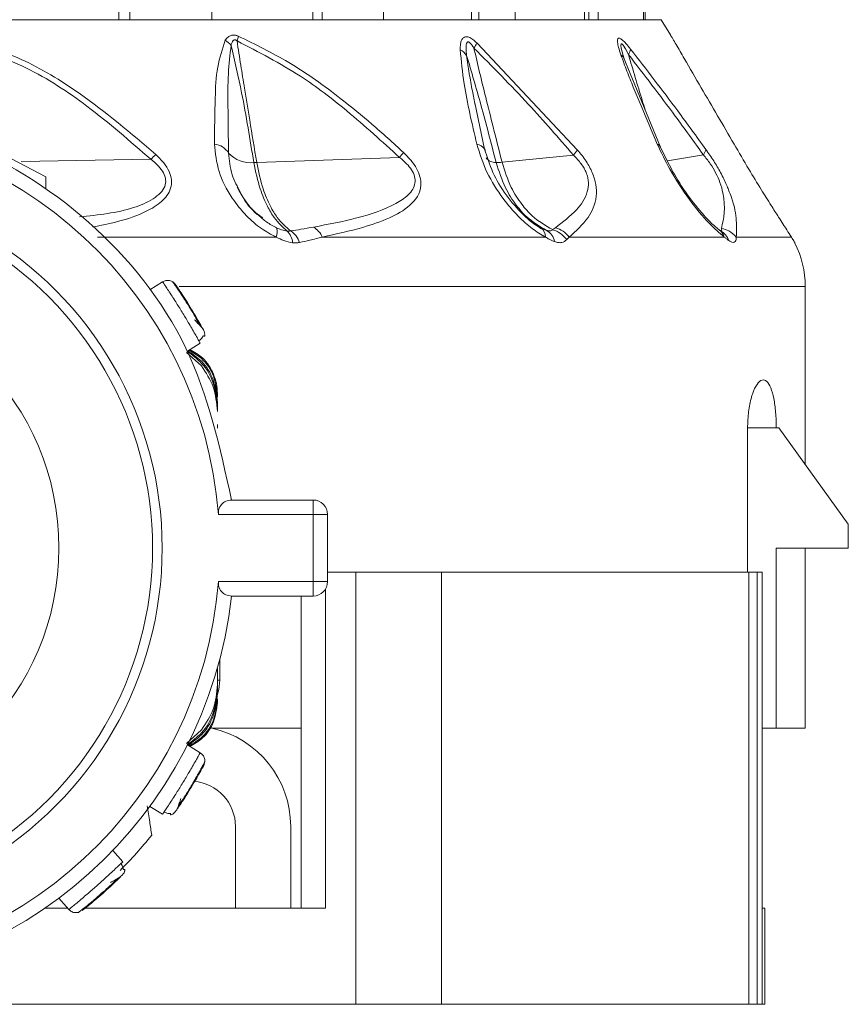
# Model space of a CAD drawing. Header units: millimetres. Extents: x -453 to 1924, y -67 to 428.
# Tile 2 of 72: x -421 to -404, y 153 to 173. Entities that reach past the tile are written whole.
import ezdxf

# ---------------------------------------------------------------- set-up
doc = ezdxf.new("R2010")
doc.units = ezdxf.units.MM

# ---------------------------------------------------------------- blocks, each defined once
blk = doc.blocks.new('Drawing View4')
at = {"color": 7, "linetype": 'Continuous', "lineweight": 18}
for p, q in [((27.608, -13.702), (27.606, -28.41)), ((27.831, -28.41), (27.829, -13.702)), ((31.648, -13.702), (31.646, -28.41)), ((31.839, -28.41), (31.838, -13.702)), ((34.955, -13.702), (34.954, -28.41)), ((35.102, -28.41), (35.101, -13.702)), ((37.306, -13.702), (37.305, -28.41)), ((37.398, -28.41), (37.397, -13.702)), ((38.538, -13.702), (38.538, -28.41)), ((38.57, -28.41), (38.57, -13.702)), ((29.557, -13.947), (29.542, -28.41)), ((33.139, -13.947), (33.119, -28.41)), ((35.889, -13.947), (35.864, -28.41)), ((37.617, -13.947), (37.589, -28.41)), ((20.907, -28.41), (38.907, -28.41)), ((39.097, -28.726), (38.907, -28.41)), ((35.067, -28.896), (37.163, -31.123)), ((38.892, -31.065), (38.11, -29.177)), ((35.226, -31.107), (35.02, -30.144)), ((24.282, -30.744), (26.082, -31.682)), ((25.568, -31.362), (28.27, -31.317)), ((30.477, -31.383), (33.452, -31.276)), ((35.588, -31.378), (37.076, -31.228)), ((39.035, -31.351), (39.784, -31.222)), ((26.082, -31.924), (26.082, -31.682)), ((36.391, -32.744), (36.253, -32.658)), ((36.444, -32.77), (36.434, -32.774)), ((40.189, -32.837), (40.129, -32.8)), ((30.884, -32.935), (27.158, -32.935)), ((36.492, -32.935), (31.844, -32.935)), ((40.219, -32.935), (36.987, -32.935)), ((41.617, -32.935), (40.469, -32.935)), ((41.691, -33.059), (41.683, -33.044)), ((28.516, -33.867), (28.248, -34.032)), ((28.726, -33.869), (28.725, -33.867)), ((41.907, -33.964), (28.86, -33.964)), ((41.907, -37.674), (41.907, -33.964)), ((29.032, -35.311), (29.3, -35.146)), ((29.324, -35.619), (29.016, -35.34)), ((29.657, -36.195), (29.657, -36.269)), ((29.657, -36.38), (29.657, -36.454)), ((29.657, -36.454), (29.657, -36.565)), ((29.657, -36.914), (29.657, -36.839)), ((40.706, -36.91), (40.706, -39.91)), ((40.706, -36.91), (41.303, -36.91)), ((41.353, -36.91), (41.303, -36.91)), ((42.803, -38.91), (41.353, -36.91)), ((29.952, -38.41), (31.652, -38.41)), ((31.652, -38.41), (31.652, -38.71)), ((29.679, -38.71), (31.652, -38.71)), ((31.652, -40.11), (31.652, -38.71)), ((31.652, -38.71), (31.952, -38.71)), ((31.952, -40.11), (31.952, -38.71)), ((42.803, -39.41), (42.803, -38.91)), ((42.803, -39.41), (41.303, -39.41)), ((41.303, -43.16), (41.303, -39.41)), ((41.907, -43.16), (41.907, -39.41)), ((32.542, -39.91), (31.952, -39.91)), ((32.542, -39.91), (32.542, -48.91)), ((34.325, -39.91), (32.542, -39.91)), ((34.325, -39.91), (34.325, -48.91)), ((40.733, -39.91), (34.325, -39.91)), ((40.733, -39.91), (40.733, -48.91)), ((40.901, -39.91), (40.733, -39.91)), ((40.901, -39.91), (40.901, -48.91)), ((41.008, -39.91), (40.901, -39.91)), ((41.008, -39.91), (41.008, -46.91)), ((31.652, -40.11), (29.679, -40.11)), ((31.652, -40.11), (31.652, -40.41)), ((31.952, -40.11), (31.652, -40.11)), ((31.912, -40.26), (31.912, -46.91)), ((31.652, -40.41), (29.952, -40.41)), ((31.406, -40.41), (31.406, -46.91)), ((29.707, -42.16), (29.707, -41.727)), ((29.657, -42.255), (29.657, -41.909)), ((29.657, -41.909), (29.657, -42.365)), ((29.657, -42.16), (29.707, -42.16)), ((29.657, -42.439), (29.657, -42.365)), ((29.657, -42.624), (29.657, -42.55)), ((29.016, -43.479), (29.329, -43.194)), ((29.533, -43.16), (31.406, -43.16)), ((41.008, -43.16), (41.303, -43.16)), ((41.303, -43.16), (41.907, -43.16)), ((29.3, -43.673), (29.032, -43.509)), ((29.394, -43.861), (29.395, -43.859)), ((28.248, -44.788), (28.516, -44.952)), ((30.035, -45.21), (30.035, -46.91)), ((31.185, -46.91), (31.185, -45.21)), ((27.687, -45.941), (27.478, -45.705)), ((26.355, -46.699), (26.563, -46.935)), ((26.061, -46.91), (26.541, -46.91)), ((26.899, -46.91), (31.898, -46.91)), ((31.898, -46.91), (31.912, -46.91)), ((41.008, -46.91), (41.008, -48.91)), ((41.064, -46.91), (41.008, -46.91)), ((41.064, -46.91), (41.064, -48.91)), ((22.488, -48.91), (32.542, -48.91)), ((34.325, -48.91), (32.542, -48.91)), ((40.733, -48.91), (34.325, -48.91)), ((40.901, -48.91), (40.733, -48.91)), ((41.008, -48.91), (40.901, -48.91)), ((41.064, -48.91), (41.008, -48.91))]:
    blk.add_line(p, q, dxfattribs=at)
at = {"color": 7, "linetype": 'Continuous', "lineweight": 18, "flags": 128}
for points in [[(38.136, -29.232), (38.073, -29.006), (38.064, -28.948), (38.069, -28.912), (38.075, -28.909), (38.084, -28.913), (38.096, -28.923), (38.11, -28.939), (38.158, -29.015), (38.222, -29.132), (38.222, -29.132)], [(35.227, -31.108), (35.235, -31.126), (35.238, -31.136)], [(29.654, -42.481), (29.688, -42.355), (29.707, -42.16)]]:
    blk.add_lwpolyline(points, dxfattribs=at)
at = {"color": 7, "linetype": 'Continuous', "lineweight": 18}
blk.add_circle((20.907, -39.41), 5.45, dxfattribs=at)
for centre, radius, start, end in [((29.411, -29.424), 0.716, 42.1041, 54.997), ((28.901, -28.501), 1.218, 343.2269, 348.1023), ((34.339, -28.525), 0.817, 324.312, 332.9367), ((34.54, -29.373), 0.381, 35.3627, 62.4573), ((37.996, -28.975), 0.276, 325.3525, 350.0463), ((37.964, -29.293), 0.183, 9.6755, 56.8985), ((20.907, -39.41), 8.8, 4.5625, 175.4375), ((29.545, -31.406), 0.41, 32.3293, 82.7621), ((35.019, -31.243), 0.248, 33.0284, 79.616), ((36.374, -30.556), 0.972, 316.2502, 324.2975), ((38.788, -31.104), 0.111, 21.7224, 71.6903), ((39.596, -31.063), 0.246, 319.7706, 348.2769), ((30.066, -33.123), 2.547, 131.5813, 134.8588), ((30.349, -30.766), 0.622, 222.5894, 276.1157), ((30.97, -29.095), 3.304, 318.6958, 320.9747), ((35.45, -31.136), 0.247, 217.6379, 273.5303), ((30.613, -32.828), 0.292, 338.5722, 16.7228), ((31.413, -33.13), 0.473, 24.4313, 58.458), ((36.289, -32.92), 0.203, 355.746, 60.047), ((36.355, -33.084), 0.33, 9.2768, 60.3932), ((36.481, -33.318), 0.56, 35.462, 73.3226), ((36.543, -33.279), 0.562, 37.8002, 73.6245), ((20.907, -39.41), 7.6, 240, 60), ((20.907, -39.41), 7.4, 240, 60), ((30.833, -33.086), 0.392, 4.5888, 44.8043), ((30.922, -33.205), 0.476, 19.1614, 56.6876), ((39.936, -33.026), 0.298, 17.8912, 49.3711), ((39.965, -33.137), 0.373, 19.884, 63.1716), ((39.907, -33.964), 2, 0, 26.8824), ((31.652, -38.71), 0.3, 0, 90), ((20.907, -39.41), 8.8, 184.5625, 355.4375), ((31.652, -40.11), 0.3, 270, 0), ((20.907, -39.41), 9.1, 186.309, 353.691), ((29.085, -45.21), 2.1, 0, 77.4721), ((29.085, -45.21), 0.95, 0, 85.3102), ((20.907, -39.41), 9.5, 315.0528, 320.9984)]:
    blk.add_arc(centre, radius, start, end, dxfattribs=at)
for points, knots in [([(24.095, -28.83), (24.634, -29), (25.651, -29.322), (27.03, -30.235), (27.836, -30.939), (28.27, -31.317)], [0, 0, 0, 0, 0.342559, 0.646235, 1, 1, 1, 1]), ([(24.114, -28.73), (24.609, -28.878), (25.551, -29.159), (26.985, -30.033), (27.856, -30.775), (28.376, -31.217)], [0, 0, 0, 0, 0.308412, 0.587789, 1, 1, 1, 1]), ([(29.596, -30.999), (29.6, -30.681), (29.606, -30.143), (29.635, -29.4), (29.761, -29.021), (29.822, -28.838)], [0, 0, 0, 0, 0.427707, 0.722359, 1, 1, 1, 1]), ([(29.822, -28.838), (29.839, -28.814), (29.871, -28.772), (29.929, -28.739), (29.983, -28.728), (30.035, -28.731), (30.073, -28.744), (30.093, -28.752)], [0, 0, 0, 0, 0.303841, 0.543349, 0.671179, 0.821746, 1, 1, 1, 1]), ([(29.943, -28.944), (29.948, -28.923), (29.957, -28.887), (29.979, -28.85), (30, -28.834), (30.016, -28.83), (30.033, -28.832), (30.051, -28.839), (30.062, -28.848), (30.068, -28.852)], [0, 0, 0, 0, 0.336697, 0.565233, 0.658713, 0.752306, 0.821694, 0.902667, 1, 1, 1, 1]), ([(30.068, -28.852), (30.093, -29.021), (30.143, -29.349), (30.233, -29.898), (30.343, -30.574), (30.428, -31.089), (30.477, -31.383)], [0, 0, 0, 0, 0.1994012, 0.3895888, 0.6507497, 1, 1, 1, 1]), ([(30.068, -28.852), (30.515, -29.083), (31.316, -29.495), (32.432, -30.347), (33.091, -30.948), (33.452, -31.276)], [0, 0, 0, 0, 0.364986, 0.653176, 1, 1, 1, 1]), ([(30.093, -28.752), (30.448, -28.925), (31.196, -29.289), (32.108, -29.949), (32.897, -30.59), (33.319, -30.976), (33.536, -31.175)], [0, 0, 0, 0, 0.283427, 0.598157, 0.79281, 1, 1, 1, 1]), ([(34.716, -29.035), (34.717, -28.994), (34.719, -28.921), (34.741, -28.836), (34.777, -28.784), (34.827, -28.76), (34.896, -28.77), (34.982, -28.82), (35.038, -28.87), (35.067, -28.896)], [0, 0, 0, 0, 0.202674, 0.363901, 0.493169, 0.594446, 0.716905, 0.852714, 1, 1, 1, 1]), ([(34.851, -29.152), (34.846, -29.107), (34.837, -29.03), (34.839, -28.938), (34.853, -28.886), (34.875, -28.872), (34.891, -28.873), (34.91, -28.882), (34.933, -28.903), (34.966, -28.943), (34.988, -28.978), (35.003, -29.001)], [0, 0, 0, 0, 0.274116, 0.463194, 0.592982, 0.653123, 0.685144, 0.720858, 0.783468, 0.856593, 1, 1, 1, 1]), ([(38.064, -29.14), (38.047, -29.087), (38.016, -28.993), (37.992, -28.878), (37.995, -28.805), (38.032, -28.788), (38.095, -28.828), (38.176, -28.911), (38.235, -28.983), (38.267, -29.023)], [0, 0, 0, 0, 0.195281, 0.351729, 0.494735, 0.605844, 0.71819, 0.84666, 1, 1, 1, 1]), ([(39.097, -28.726), (39.097, -28.726), (39.097, -28.727), (39.144, -28.806), (39.241, -28.972), (39.44, -29.313), (39.843, -30.003), (40.193, -30.605), (40.422, -30.999)], [0, 0, 0, 0, 0.01856, 0.08035, 0.139672, 0.271094, 0.523902, 1, 1, 1, 1]), ([(29.891, -31.187), (29.886, -30.86), (29.878, -30.311), (29.873, -29.557), (29.92, -29.14), (29.943, -28.944)], [0, 0, 0, 0, 0.4373839, 0.7346037, 1, 1, 1, 1]), ([(29.943, -28.944), (30.019, -29.274), (30.208, -30.088), (30.338, -30.9), (30.415, -31.384)], [0, 0, 0, 0, 0.404874, 1, 1, 1, 1]), ([(35.063, -30.999), (34.963, -30.575), (34.803, -29.901), (34.74, -29.269), (34.716, -29.035)], [0, 0, 0, 0, 0.629625, 1, 1, 1, 1]), ([(35.003, -29.001), (35.042, -29.171), (35.121, -29.511), (35.257, -30.058), (35.413, -30.681), (35.527, -31.133), (35.588, -31.378)], [0, 0, 0, 0, 0.2134593, 0.4293792, 0.6901911, 1, 1, 1, 1]), ([(35.003, -29.001), (35.387, -29.387), (36.1, -30.103), (36.768, -30.873), (37.076, -31.228)], [0, 0, 0, 0, 0.53826, 1, 1, 1, 1]), ([(38.131, -29.218), (38.125, -29.198), (38.112, -29.159), (38.103, -29.125), (38.098, -29.108)], [0, 0, 0, 0, 0.5132869, 1, 1, 1, 1]), ([(38.131, -29.218), (38.125, -29.198), (38.112, -29.159), (38.103, -29.125), (38.098, -29.108)], [0, 0, 0, 0, 0.513285, 1, 1, 1, 1]), ([(38.267, -29.023), (38.596, -29.448), (39.127, -30.134), (39.641, -30.844), (39.837, -31.113)], [0, 0, 0, 0, 0.620107, 1, 1, 1, 1]), ([(34.851, -29.152), (34.952, -29.496), (35.171, -30.241), (35.362, -30.982), (35.465, -31.382)], [0, 0, 0, 0, 0.460533, 1, 1, 1, 1]), ([(35.03, -30.191), (35.01, -30.092), (34.966, -29.872), (34.902, -29.524), (34.868, -29.278), (34.851, -29.152)], [0, 0, 0, 0, 0.287712, 0.634105, 1, 1, 1, 1]), ([(38.823, -30.999), (38.709, -30.733), (38.538, -30.336), (38.33, -29.832), (38.186, -29.475), (38.106, -29.254), (38.064, -29.14)], [0, 0, 0, 0, 0.420929, 0.628617, 0.808166, 1, 1, 1, 1]), ([(38.222, -29.132), (38.549, -29.557), (39.077, -30.244), (39.589, -30.953), (39.784, -31.222)], [0, 0, 0, 0, 0.619883, 1, 1, 1, 1]), ([(38.222, -29.132), (38.269, -29.293), (38.363, -29.612), (38.481, -29.997), (38.55, -30.222), (38.57, -30.287)], [0, 0, 0, 0, 0.416733, 0.829511, 1, 1, 1, 1]), ([(30.884, -32.935), (30.78, -32.88), (30.555, -32.762), (30.237, -32.481), (29.916, -32.085), (29.654, -31.567), (29.616, -31.19), (29.596, -30.999)], [0, 0, 0, 0, 0.137707, 0.297654, 0.485766, 0.740451, 1, 1, 1, 1]), ([(36.492, -32.935), (36.401, -32.881), (36.206, -32.764), (35.902, -32.488), (35.569, -32.099), (35.244, -31.58), (35.125, -31.198), (35.063, -30.999)], [0, 0, 0, 0, 0.136663, 0.294577, 0.479617, 0.72985, 1, 1, 1, 1]), ([(36.452, -32.788), (36.381, -32.744), (36.238, -32.657), (35.965, -32.417), (35.662, -32.064), (35.376, -31.589), (35.276, -31.267), (35.226, -31.106)], [0, 0, 0, 0, 0.121266, 0.245154, 0.495302, 0.747134, 1, 1, 1, 1]), ([(37.163, -31.123), (37.225, -31.2), (37.346, -31.348), (37.483, -31.604), (37.557, -31.861), (37.559, -32.206), (37.382, -32.582), (37.129, -32.808), (36.987, -32.935)], [0, 0, 0, 0, 0.0942, 0.182499, 0.278775, 0.389657, 0.657979, 1, 1, 1, 1]), ([(40.219, -32.935), (40.115, -32.846), (39.88, -32.647), (39.472, -32.143), (39.09, -31.563), (38.906, -31.174), (38.823, -30.999)], [0, 0, 0, 0, 0.2091723, 0.4692564, 0.7606952, 1, 1, 1, 1]), ([(40.148, -32.816), (40.092, -32.77), (39.978, -32.678), (39.739, -32.428), (39.447, -32.061), (39.129, -31.567), (38.971, -31.232), (38.891, -31.064)], [0, 0, 0, 0, 0.122649, 0.246669, 0.495921, 0.746921, 1, 1, 1, 1]), ([(39.837, -31.113), (39.892, -31.191), (39.999, -31.345), (40.149, -31.602), (40.255, -31.811), (40.295, -31.919), (40.308, -31.954)], [0, 0, 0, 0, 0.283852, 0.558242, 0.860394, 1, 1, 1, 1]), ([(40.422, -30.999), (40.524, -31.173), (40.71, -31.49), (40.976, -31.926), (41.185, -32.261), (41.365, -32.544), (41.516, -32.777), (41.587, -32.887), (41.617, -32.935)], [0, 0, 0, 0, 0.237372, 0.431825, 0.589432, 0.718601, 0.877817, 1, 1, 1, 1]), ([(28.27, -31.317), (28.326, -31.362), (28.429, -31.446), (28.541, -31.593), (28.592, -31.744), (28.567, -31.893), (28.471, -32.028), (28.259, -32.187), (27.729, -32.416), (27.176, -32.474), (26.788, -32.515)], [0, 0, 0, 0, 0.074945, 0.137868, 0.196171, 0.254679, 0.322607, 0.404654, 0.581372, 1, 1, 1, 1]), ([(28.376, -31.217), (28.434, -31.274), (28.543, -31.381), (28.657, -31.564), (28.711, -31.749), (28.685, -31.981), (28.501, -32.217), (28.117, -32.445), (27.625, -32.617), (27.229, -32.693), (27.052, -32.726)], [0, 0, 0, 0, 0.079847, 0.151021, 0.21754, 0.287407, 0.422485, 0.572903, 0.809096, 1, 1, 1, 1]), ([(30.141, -32.011), (30.074, -31.887), (29.929, -31.618), (29.904, -31.338), (29.891, -31.187)], [0, 0, 0, 0, 0.460908, 1, 1, 1, 1]), ([(33.452, -31.276), (33.503, -31.318), (33.598, -31.396), (33.71, -31.534), (33.776, -31.679), (33.78, -31.82), (33.73, -31.948), (33.603, -32.1), (33.009, -32.477), (32.275, -32.613), (31.66, -32.727)], [0, 0, 0, 0, 0.051613, 0.09536, 0.137319, 0.180165, 0.228028, 0.285272, 0.402314, 1, 1, 1, 1]), ([(33.536, -31.175), (33.59, -31.229), (33.693, -31.331), (33.813, -31.505), (33.888, -31.684), (33.919, -31.994), (33.684, -32.305), (33.237, -32.553), (32.625, -32.767), (32.131, -32.873), (31.844, -32.935)], [0, 0, 0, 0, 0.054232, 0.103303, 0.150337, 0.200897, 0.369635, 0.542742, 0.734318, 1, 1, 1, 1]), ([(37.076, -31.228), (37.133, -31.287), (37.215, -31.372), (37.299, -31.501), (37.346, -31.597), (37.377, -31.696), (37.397, -31.837), (37.354, -32.098), (37.123, -32.418), (36.855, -32.623), (36.702, -32.74)], [0, 0, 0, 0, 0.088148, 0.127362, 0.165638, 0.20809, 0.253003, 0.357761, 0.633199, 1, 1, 1, 1]), ([(39.784, -31.222), (39.832, -31.283), (39.925, -31.398), (40.05, -31.605), (40.143, -31.819), (40.263, -32.291), (40.207, -32.545), (40.16, -32.756)], [0, 0, 0, 0, 0.097572, 0.186101, 0.286324, 0.407959, 1, 1, 1, 1]), ([(30.415, -31.384), (30.426, -31.384), (30.447, -31.384), (30.468, -31.384), (30.477, -31.383)], [0, 0, 0, 0, 0.559976, 1, 1, 1, 1]), ([(30.415, -31.384), (30.455, -31.573), (30.526, -31.908), (30.685, -32.279), (30.872, -32.596), (31.019, -32.728), (31.111, -32.81)], [0, 0, 0, 0, 0.294643, 0.521096, 0.701932, 1, 1, 1, 1]), ([(30.477, -31.383), (30.517, -31.572), (30.586, -31.906), (30.746, -32.277), (30.933, -32.593), (31.087, -32.725), (31.183, -32.807)], [0, 0, 0, 0, 0.294538, 0.521008, 0.701872, 1, 1, 1, 1]), ([(35.465, -31.382), (35.485, -31.383), (35.522, -31.384), (35.568, -31.38), (35.588, -31.378)], [0, 0, 0, 0, 0.559847, 1, 1, 1, 1]), ([(35.465, -31.382), (35.524, -31.565), (35.629, -31.891), (35.864, -32.258), (36.147, -32.58), (36.375, -32.713), (36.518, -32.797)], [0, 0, 0, 0, 0.287161, 0.511571, 0.692984, 1, 1, 1, 1]), ([(35.588, -31.378), (35.645, -31.558), (35.747, -31.878), (35.979, -32.24), (36.259, -32.559), (36.494, -32.695), (36.641, -32.781)], [0, 0, 0, 0, 0.28629, 0.510661, 0.69222, 1, 1, 1, 1]), ([(30.07, -31.897), (30.181, -32.093), (30.325, -32.348), (30.55, -32.499), (30.601, -32.533)], [0, 0, 0, 0, 0.771732, 1, 1, 1, 1]), ([(40.308, -31.954), (40.329, -32.006), (40.432, -32.266), (40.482, -32.59), (40.473, -32.824), (40.469, -32.935)], [0, 0, 0, 0, 0.118925, 0.586309, 1, 1, 1, 1]), ([(30.512, -32.481), (30.504, -32.475), (30.364, -32.361), (30.226, -32.199), (30.151, -32.033), (30.141, -32.011)], [0, 0, 0, 0, 0.045468, 0.878215, 1, 1, 1, 1]), ([(30.892, -32.744), (30.821, -32.706), (30.683, -32.632), (30.567, -32.53), (30.512, -32.481)], [0, 0, 0, 0, 0.517972, 1, 1, 1, 1]), ([(31.111, -32.81), (31.073, -32.803), (30.999, -32.791), (30.927, -32.759), (30.892, -32.744)], [0, 0, 0, 0, 0.523137, 1, 1, 1, 1]), ([(31.66, -32.727), (31.573, -32.743), (31.416, -32.771), (31.255, -32.796), (31.183, -32.807)], [0, 0, 0, 0, 0.554562, 1, 1, 1, 1]), ([(36.518, -32.797), (36.494, -32.789), (36.452, -32.775), (36.409, -32.753), (36.391, -32.744)], [0, 0, 0, 0, 0.574767, 1, 1, 1, 1]), ([(36.641, -32.781), (36.626, -32.793), (36.598, -32.814), (36.543, -32.802), (36.518, -32.797)], [0, 0, 0, 0, 0.541687, 1, 1, 1, 1]), ([(36.702, -32.74), (36.691, -32.748), (36.671, -32.761), (36.65, -32.775), (36.641, -32.781)], [0, 0, 0, 0, 0.557314, 1, 1, 1, 1]), ([(40.16, -32.756), (40.163, -32.766), (40.168, -32.787), (40.158, -32.802), (40.142, -32.801), (40.136, -32.8)], [0, 0, 0, 0, 0.381512, 0.751212, 1, 1, 1, 1]), ([(40.469, -32.935), (40.421, -32.887), (40.335, -32.803), (40.214, -32.77), (40.16, -32.756)], [0, 0, 0, 0, 0.559299, 1, 1, 1, 1]), ([(31.224, -33.055), (31.163, -33.043), (31.048, -33.02), (30.936, -32.962), (30.884, -32.935)], [0, 0, 0, 0, 0.530896, 1, 1, 1, 1]), ([(31.183, -32.807), (31.17, -32.809), (31.147, -32.813), (31.122, -32.811), (31.111, -32.81)], [0, 0, 0, 0, 0.560007, 1, 1, 1, 1]), ([(31.844, -32.935), (31.758, -32.957), (31.603, -32.997), (31.442, -33.033), (31.371, -33.049)], [0, 0, 0, 0, 0.555292, 1, 1, 1, 1]), ([(36.681, -33.031), (36.645, -33.016), (36.583, -32.991), (36.519, -32.951), (36.492, -32.935)], [0, 0, 0, 0, 0.579744, 1, 1, 1, 1]), ([(36.937, -32.993), (36.905, -33.016), (36.856, -33.053), (36.761, -33.054), (36.708, -33.039), (36.681, -33.031)], [0, 0, 0, 0, 0.4821932, 0.7402634, 1, 1, 1, 1]), ([(36.987, -32.935), (36.978, -32.946), (36.962, -32.965), (36.945, -32.984), (36.937, -32.993)], [0, 0, 0, 0, 0.558376, 1, 1, 1, 1]), ([(40.316, -33.01), (40.299, -32.997), (40.268, -32.976), (40.234, -32.947), (40.219, -32.935)], [0, 0, 0, 0, 0.55931, 1, 1, 1, 1]), ([(40.469, -32.935), (40.468, -32.961), (40.468, -33.015), (40.432, -33.048), (40.381, -33.048), (40.338, -33.023), (40.316, -33.01)], [0, 0, 0, 0, 0.273675, 0.544486, 0.766897, 1, 1, 1, 1]), ([(41.617, -32.935), (41.641, -32.973), (41.683, -33.042), (41.688, -33.054), (41.691, -33.059)], [0, 0, 0, 0, 0.54913, 1, 1, 1, 1]), ([(41.647, -32.984), (41.645, -32.979), (41.642, -32.973), (41.636, -32.965), (41.635, -32.964)], [0, 0, 0, 0, 0.902067, 1, 1, 1, 1]), ([(31.371, -33.049), (31.344, -33.053), (31.297, -33.061), (31.246, -33.057), (31.224, -33.055)], [0, 0, 0, 0, 0.560194, 1, 1, 1, 1]), ([(28.516, -33.867), (28.521, -33.874), (28.529, -33.885), (28.577, -33.958), (28.635, -34.046), (28.709, -34.159), (28.805, -34.309), (28.923, -34.498), (29.037, -34.688), (29.127, -34.842), (29.194, -34.958), (29.244, -35.046), (29.263, -35.08), (29.271, -35.093)], [0, 0, 0, 0, 0.123193, 0.19963, 0.285796, 0.371935, 0.448355, 0.571553, 0.694747, 0.771169, 0.857312, 0.943534, 1, 1, 1, 1]), ([(28.997, -34.27), (28.981, -34.245), (28.932, -34.168), (28.858, -34.057), (28.785, -33.951), (28.735, -33.881), (28.728, -33.872), (28.725, -33.867)], [0, 0, 0, 0, 0.108658, 0.332006, 0.554933, 0.777468, 1, 1, 1, 1]), ([(28.785, -33.923), (28.79, -33.93), (28.8, -33.944), (28.873, -34.052), (28.976, -34.207), (29.093, -34.393), (29.206, -34.583), (29.298, -34.744), (29.36, -34.859), (29.368, -34.874), (29.372, -34.881)], [0, 0, 0, 0, 0.123327, 0.248039, 0.373729, 0.500052, 0.626334, 0.751958, 0.876621, 1, 1, 1, 1]), ([(29.306, -34.788), (29.282, -34.747), (29.236, -34.663), (29.145, -34.508), (29.063, -34.372), (29.013, -34.296), (28.997, -34.27)], [0, 0, 0, 0, 0.283378, 0.567938, 0.853248, 1, 1, 1, 1]), ([(29.351, -34.842), (29.348, -34.837), (29.341, -34.828), (29.308, -34.79), (29.256, -34.734), (29.206, -34.682), (29.18, -34.656)], [0, 0, 0, 0, 0.227906, 0.471042, 0.728935, 1, 1, 1, 1]), ([(29.262, -35.102), (29.273, -35.095), (29.294, -35.082), (29.323, -35.055), (29.347, -35.023), (29.357, -34.998), (29.362, -34.986)], [0, 0, 0, 0, 0.232664, 0.479578, 0.736996, 1, 1, 1, 1]), ([(29.364, -34.999), (29.372, -35.001), (29.391, -35.007), (29.394, -34.989), (29.396, -34.979)], [0, 0, 0, 0, 0.4434447, 1, 1, 1, 1]), ([(29.372, -34.881), (29.383, -34.905), (29.398, -34.936), (29.393, -34.97), (29.392, -34.979)], [0, 0, 0, 0, 0.7445897, 1, 1, 1, 1]), ([(29.271, -35.093), (29.274, -35.099), (29.295, -35.137), (29.298, -35.142), (29.3, -35.146)], [0, 0, 0, 0, 0.139679, 1, 1, 1, 1]), ([(29.657, -36.454), (29.64, -36.293), (29.605, -35.972), (29.372, -35.564), (29.135, -35.394), (29.029, -35.318)], [0, 0, 0, 0, 0.356662, 0.712158, 1, 1, 1, 1]), ([(29.657, -36.38), (29.639, -36.221), (29.604, -35.908), (29.369, -35.522), (29.141, -35.371), (29.042, -35.304)], [0, 0, 0, 0, 0.369379, 0.724507, 1, 1, 1, 1]), ([(29.657, -36.269), (29.641, -36.12), (29.609, -35.823), (29.374, -35.471), (29.156, -35.343), (29.066, -35.29)], [0, 0, 0, 0, 0.370547, 0.740637, 1, 1, 1, 1]), ([(29.086, -35.277), (29.18, -35.331), (29.39, -35.452), (29.56, -35.725), (29.645, -35.986), (29.653, -36.125), (29.657, -36.195)], [0, 0, 0, 0, 0.281088, 0.63342, 0.815104, 1, 1, 1, 1]), ([(29.657, -36.565), (29.641, -36.389), (29.611, -36.046), (29.418, -35.759), (29.324, -35.619)], [0, 0, 0, 0, 0.510429, 1, 1, 1, 1]), ([(41.303, -36.91), (41.301, -36.8), (41.295, -36.58), (41.254, -36.287), (41.191, -36.06), (41.106, -35.923), (41.006, -35.894), (40.899, -35.984), (40.803, -36.188), (40.733, -36.478), (40.708, -36.736), (40.706, -36.879), (40.706, -36.91)], [0, 0, 0, 0, 0.102692, 0.205345, 0.309125, 0.415784, 0.526123, 0.639705, 0.754182, 0.86573, 0.971495, 1, 1, 1, 1]), ([(29.679, -38.71), (29.679, -38.691), (29.678, -38.653), (29.689, -38.598), (29.711, -38.547), (29.754, -38.484), (29.835, -38.423), (29.911, -38.414), (29.952, -38.41)], [0, 0, 0, 0, 0.099778, 0.201327, 0.310031, 0.425806, 0.688171, 1, 1, 1, 1]), ([(29.952, -40.41), (29.911, -40.405), (29.835, -40.396), (29.754, -40.335), (29.71, -40.272), (29.689, -40.22), (29.678, -40.165), (29.679, -40.128), (29.679, -40.11)], [0, 0, 0, 0, 0.312144, 0.57468, 0.692214, 0.802718, 0.902281, 1, 1, 1, 1]), ([(29.029, -43.501), (29.135, -43.425), (29.372, -43.255), (29.605, -42.847), (29.64, -42.526), (29.657, -42.365)], [0, 0, 0, 0, 0.287855, 0.643345, 1, 1, 1, 1]), ([(29.329, -43.194), (29.422, -43.055), (29.611, -42.77), (29.642, -42.429), (29.657, -42.255)], [0, 0, 0, 0, 0.489706, 1, 1, 1, 1]), ([(29.042, -43.515), (29.141, -43.449), (29.369, -43.297), (29.604, -42.911), (29.639, -42.599), (29.657, -42.439)], [0, 0, 0, 0, 0.27551, 0.63061, 1, 1, 1, 1]), ([(29.066, -43.53), (29.156, -43.477), (29.374, -43.348), (29.61, -42.997), (29.641, -42.699), (29.657, -42.55)], [0, 0, 0, 0, 0.25938, 0.62929, 1, 1, 1, 1]), ([(29.657, -42.624), (29.64, -42.763), (29.608, -43.034), (29.388, -43.367), (29.179, -43.488), (29.086, -43.542)], [0, 0, 0, 0, 0.365361, 0.718401, 1, 1, 1, 1]), ([(29.3, -43.673), (29.296, -43.68), (29.29, -43.692), (29.247, -43.768), (29.195, -43.86), (29.127, -43.978), (29.037, -44.131), (28.923, -44.322), (28.805, -44.51), (28.709, -44.66), (28.636, -44.773), (28.58, -44.857), (28.559, -44.889), (28.55, -44.902)], [0, 0, 0, 0, 0.123193, 0.19963, 0.285796, 0.371935, 0.448355, 0.571553, 0.694747, 0.771169, 0.857312, 0.943534, 1, 1, 1, 1]), ([(29.159, -44.284), (29.174, -44.259), (29.221, -44.18), (29.286, -44.064), (29.347, -43.951), (29.387, -43.875), (29.392, -43.864), (29.395, -43.859)], [0, 0, 0, 0, 0.108658, 0.332006, 0.554933, 0.777468, 1, 1, 1, 1]), ([(29.372, -43.938), (29.368, -43.946), (29.36, -43.961), (29.298, -44.075), (29.206, -44.237), (29.093, -44.426), (28.976, -44.613), (28.873, -44.768), (28.8, -44.875), (28.79, -44.889), (28.785, -44.896)], [0, 0, 0, 0, 0.123327, 0.248039, 0.373729, 0.500052, 0.626334, 0.751958, 0.876621, 1, 1, 1, 1]), ([(28.838, -44.795), (28.864, -44.755), (28.917, -44.676), (29.014, -44.525), (29.098, -44.389), (29.144, -44.311), (29.159, -44.284)], [0, 0, 0, 0, 0.283378, 0.567938, 0.853248, 1, 1, 1, 1]), ([(28.81, -44.859), (28.813, -44.854), (28.819, -44.844), (28.837, -44.797), (28.864, -44.726), (28.887, -44.657), (28.899, -44.623)], [0, 0, 0, 0, 0.227906, 0.471042, 0.728935, 1, 1, 1, 1]), ([(28.194, -44.776), (28.212, -44.889), (28.244, -45.094), (28.276, -45.297), (28.29, -45.388)], [0, 0, 0, 0, 0.550612, 1, 1, 1, 1]), ([(28.55, -44.902), (28.547, -44.907), (28.522, -44.944), (28.519, -44.948), (28.516, -44.952)], [0, 0, 0, 0, 0.139679, 1, 1, 1, 1]), ([(28.539, -44.898), (28.549, -44.905), (28.571, -44.918), (28.607, -44.931), (28.647, -44.938), (28.674, -44.936), (28.687, -44.935)], [0, 0, 0, 0, 0.232664, 0.479578, 0.736996, 1, 1, 1, 1]), ([(28.676, -44.942), (28.678, -44.951), (28.682, -44.97), (28.699, -44.964), (28.709, -44.961)], [0, 0, 0, 0, 0.443445, 1, 1, 1, 1]), ([(28.785, -44.896), (28.769, -44.916), (28.747, -44.944), (28.716, -44.955), (28.707, -44.958)], [0, 0, 0, 0, 0.744589, 1, 1, 1, 1]), ([(27.643, -45.983), (27.632, -45.993), (27.604, -46.02), (27.531, -46.09), (27.433, -46.181), (27.301, -46.302), (27.136, -46.45), (26.968, -46.596), (26.833, -46.712), (26.729, -46.799), (26.648, -46.866), (26.58, -46.922), (26.57, -46.93), (26.563, -46.935)], [0, 0, 0, 0, 0.056465, 0.142687, 0.228831, 0.305254, 0.428447, 0.551647, 0.628067, 0.714206, 0.800371, 0.876807, 1, 1, 1, 1]), ([(27.699, -46.112), (27.698, -46.099), (27.696, -46.072), (27.682, -46.034), (27.663, -46), (27.646, -45.981), (27.637, -45.972)], [0, 0, 0, 0, 0.263004, 0.520422, 0.767336, 1, 1, 1, 1]), ([(27.687, -45.941), (27.683, -45.944), (27.68, -45.948), (27.648, -45.979), (27.643, -45.983)], [0, 0, 0, 0, 0.860318, 1, 1, 1, 1]), ([(27.729, -46.13), (27.73, -46.12), (27.733, -46.102), (27.713, -46.101), (27.705, -46.1)], [0, 0, 0, 0, 0.553128, 1, 1, 1, 1]), ([(27.678, -46.215), (27.672, -46.221), (27.66, -46.233), (27.567, -46.324), (27.432, -46.452), (27.269, -46.6), (27.102, -46.744), (26.959, -46.863), (26.857, -46.944), (26.843, -46.954), (26.837, -46.96)], [0, 0, 0, 0, 0.123378, 0.248041, 0.373662, 0.49995, 0.626272, 0.751963, 0.876674, 1, 1, 1, 1]), ([(27.141, -46.69), (27.164, -46.67), (27.233, -46.611), (27.352, -46.505), (27.484, -46.384), (27.553, -46.318), (27.588, -46.285)], [0, 0, 0, 0, 0.146755, 0.432065, 0.716623, 1, 1, 1, 1]), ([(27.429, -46.375), (27.461, -46.357), (27.524, -46.322), (27.59, -46.284), (27.633, -46.257), (27.642, -46.25), (27.646, -46.247)], [0, 0, 0, 0, 0.271066, 0.528959, 0.772095, 1, 1, 1, 1]), ([(27.678, -46.215), (27.695, -46.196), (27.719, -46.17), (27.724, -46.137), (27.726, -46.129)], [0, 0, 0, 0, 0.751955, 1, 1, 1, 1]), ([(26.763, -46.996), (26.768, -46.993), (26.777, -46.986), (26.845, -46.933), (26.945, -46.853), (27.049, -46.769), (27.118, -46.709), (27.141, -46.69)], [0, 0, 0, 0, 0.222533, 0.4450683, 0.6679955, 0.8913452, 1, 1, 1, 1]), ([(26.763, -46.995), (26.74, -46.999), (26.693, -47.007), (26.62, -46.985), (26.582, -46.952), (26.563, -46.935)], [0, 0, 0, 0, 0.3115593, 0.6557796, 1, 1, 1, 1])]:
    blk.add_open_spline(points, degree=3, knots=knots, dxfattribs=at)
for points in [[(11.862, -38.41), (12.101, -37.322), (12.579, -35.146), (14.714, -32.48), (17.581, -30.718), (20.907, -30.105), (24.233, -30.718), (27.1, -32.48), (29.235, -35.146), (29.713, -37.322), (29.952, -38.41)], [(28.785, -33.923), (28.768, -33.904), (28.735, -33.866), (28.663, -33.838), (28.585, -33.835), (28.539, -33.856), (28.516, -33.867)], [(29.372, -43.938), (29.381, -43.915), (29.4, -43.867), (29.393, -43.79), (29.36, -43.72), (29.32, -43.689), (29.3, -43.673)]]:
    blk.add_open_spline(points, degree=3, dxfattribs=at)

msp = doc.modelspace()

# ---------------------------------------------------------------- block references
at = {"color": 7, "linetype": 'Continuous', "lineweight": 18}
msp.add_blockref('Drawing View4', (-446.374, 201.518), dxfattribs=at)

doc.saveas('drawing.dxf')
